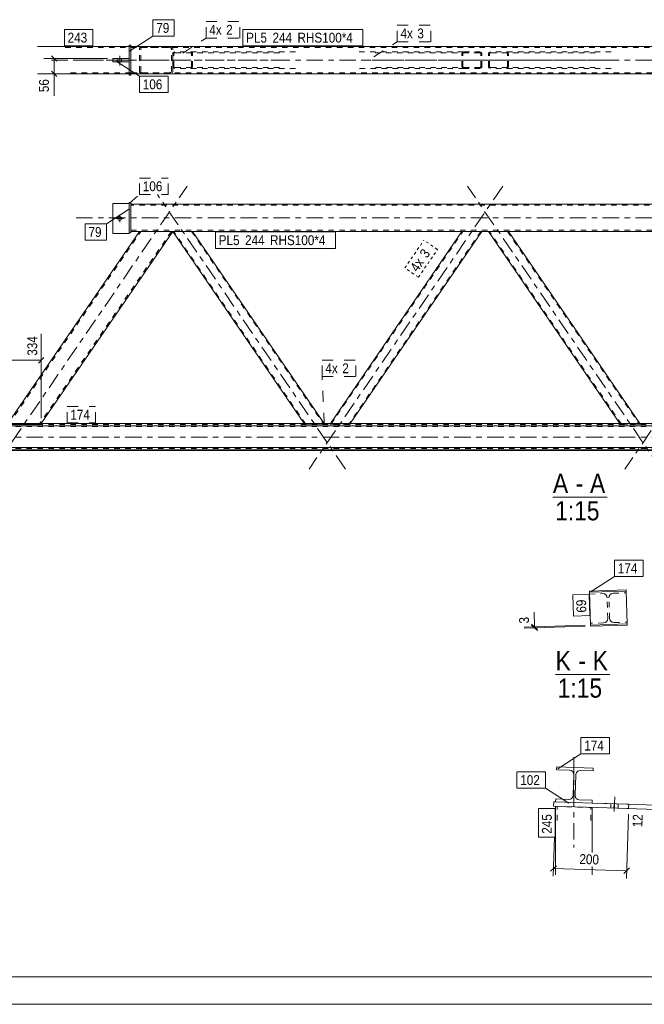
# Model space of a CAD drawing. Header units: millimetres. Extents: x 0 to 914, y 0 to 420.
# Tile 2 of 16: x 122 to 236, y 0 to 180. Entities that reach past the tile are written whole.
import ezdxf

# ---------------------------------------------------------------- set-up
doc = ezdxf.new("R2010")
doc.units = ezdxf.units.MM
for name, pattern in [('XKITLINE00', [0]), ('XKITLINE01', [4, 1, -1, 1, -1]), ('XKITLINE02', [4, 2, -2]), ('XKITLINE03', [6, 3, -1, 1, -1]), ('XKITLINE04', [3, 0.5, -0.5, 0.5, -0.5, 0.5, -0.5])]:
    doc.linetypes.add(name, pattern=pattern)
for name, color, linetype, lineweight in [('Arkusz rysunku', 3, 'Continuous', 0), ('Element', 2, 'Continuous', 0), ('Inny typ obiektu', 7, 'Continuous', 0), ('Wymiar', 4, 'Continuous', 0), ('Znak elementu', 2, 'Continuous', 0), ('Śruba', 3, 'Continuous', 0)]:
    doc.layers.add(name, color=color, linetype=linetype, lineweight=lineweight)
doc.styles.add('ARIAL', font='ARIAL.TTF')

msp = doc.modelspace()

# ---------------------------------------------------------------- linework, layer by layer
at = {"layer": 'Arkusz rysunku', "linetype": 'XKITLINE00', "lineweight": 0}
for p, q in [((5, 5), (909, 5)), ((0, 0), (914, 0))]:
    msp.add_line(p, q, dxfattribs=at)
at = {"layer": 'Element', "linetype": 'XKITLINE00', "lineweight": 0}
for p, q in [((125.56, 174.76), (142.32, 174.76)), ((142.32, 175.01), (142.32, 169.51)), ((142.62, 175.01), (142.32, 175.01)), ((142.62, 169.51), (142.62, 175.01)), ((149.75, 174.76), (142.62, 174.76)), ((617.17, 174.76), (142.62, 174.76)), ((144.66, 174.76), (144.65, 174.76)), ((149.76, 174.76), (149.75, 174.76)), ((139.32, 171.96), (139.32, 172.56)), ((142.32, 172.56), (139.32, 172.56)), ((142.32, 171.96), (139.32, 171.96)), ((125.56, 169.76), (142.32, 169.76)), ((142.32, 169.51), (142.62, 169.51)), ((142.62, 169.76), (617.17, 169.76)), ((139.32, 146.12), (139.32, 140.62)), ((139.32, 146.12), (142.32, 146.12)), ((142.32, 146.26), (142.32, 140.76)), ((142.32, 146.26), (142.62, 146.26)), ((142.62, 140.76), (142.62, 146.26)), ((142.62, 146.01), (617.17, 146.01)), ((120.2, 105.96), (144.18, 141.01)), ((126.25, 105.96), (150.24, 141.01)), ((139.32, 140.62), (142.32, 140.62)), ((142.32, 140.62), (142.32, 140.76)), ((142.32, 140.76), (142.62, 140.76)), ((144.18, 141.01), (142.62, 141.01)), ((144.18, 141.01), (144.21, 141.01)), ((144.21, 141.01), (144.32, 141.01)), ((144.32, 141.01), (144.48, 141.01)), ((144.48, 141.01), (144.66, 141.01)), ((144.66, 141.01), (149.75, 141.01)), ((149.75, 141.01), (149.94, 141.01)), ((149.94, 141.01), (150.09, 141.01)), ((150.09, 141.01), (150.2, 141.01)), ((150.2, 141.01), (150.24, 141.01)), ((609.55, 141.01), (150.23, 141.01)), ((174.22, 105.96), (150.24, 141.01)), ((177.85, 105.96), (153.87, 141.01)), ((202.96, 141.01), (178.98, 105.96)), ((206.59, 141.01), (182.61, 105.96)), ((231.78, 105.96), (207.8, 141.01)), ((235.42, 105.96), (211.44, 141.01)), ((109.58, 105.56), (658.28, 105.56)), ((120.68, 105.96), (125.77, 105.96)), ((120.68, 105.96), (125.77, 105.96)), ((125.77, 105.96), (125.78, 105.96)), ((125.78, 105.96), (658.28, 105.96)), ((109.58, 101.56), (658.28, 101.56)), ((109.58, 101.16), (658.28, 101.16)), ((109.58, 101.01), (658.28, 101.01)), ((232.9, 75.59), (226.24, 75.38)), ((232.9, 75.59), (232.91, 75.39)), ((232.91, 75.39), (226.24, 75.18)), ((226.24, 75.38), (226.24, 75.18)), ((226.24, 75.18), (226.43, 69.19)), ((232.91, 75.39), (233.1, 69.4)), ((226.43, 69.19), (233.1, 69.4)), ((226.43, 69.19), (226.44, 68.99)), ((226.44, 68.99), (233.1, 69.2)), ((233.1, 69.4), (233.1, 69.2)), ((220.23, 42.79), (220.25, 43.32)), ((220.23, 42.79), (220.25, 43.32)), ((220.25, 43.32), (226.91, 43.11)), ((220.25, 43.32), (226.91, 43.11)), ((222.6, 42.71), (220.23, 42.79)), ((222.6, 42.71), (220.23, 42.79)), ((222.6, 42.71), (222.9, 42.64)), ((222.6, 42.71), (222.9, 42.64)), ((223.26, 38.16), (223.37, 41.89)), ((223.26, 38.16), (223.37, 41.89)), ((223.32, 42.2), (223.37, 41.89)), ((223.32, 42.2), (223.37, 41.89)), ((223.59, 38.15), (223.71, 41.88)), ((223.59, 38.15), (223.71, 41.88)), ((223.71, 41.88), (223.78, 42.18)), ((223.71, 41.88), (223.78, 42.18)), ((224.22, 42.6), (224.53, 42.65)), ((224.22, 42.6), (224.53, 42.65)), ((226.9, 42.58), (224.53, 42.65)), ((226.9, 42.58), (224.53, 42.65)), ((226.91, 43.11), (226.9, 42.58)), ((226.91, 43.11), (226.9, 42.58)), ((223.26, 38.16), (223.19, 37.85)), ((223.26, 38.16), (223.19, 37.85)), ((223.64, 37.84), (223.59, 38.15)), ((223.64, 37.84), (223.59, 38.15)), ((219.72, 36.93), (219.69, 36.13)), ((233.35, 35.71), (219.69, 36.13)), ((220.05, 36.92), (219.72, 36.93)), ((220.05, 36.92), (220.07, 37.46)), ((220.05, 36.92), (220.07, 37.46)), ((226.71, 36.71), (220.05, 36.92)), ((226.71, 36.71), (220.05, 36.92)), ((220.05, 36.12), (220.05, 23.63)), ((220.07, 37.46), (222.43, 37.38)), ((220.07, 37.46), (222.43, 37.38)), ((222.74, 37.43), (222.43, 37.38)), ((222.74, 37.43), (222.43, 37.38)), ((224.36, 37.32), (224.06, 37.39)), ((224.36, 37.32), (224.06, 37.39)), ((224.36, 37.32), (226.73, 37.25)), ((224.36, 37.32), (226.73, 37.25)), ((226.73, 37.25), (226.71, 36.71)), ((226.73, 37.25), (226.71, 36.71)), ((233.38, 36.5), (226.71, 36.71)), ((230.71, 36.59), (230.69, 35.79)), ((233.38, 36.5), (233.35, 35.71)), ((226.71, 27.69), (226.71, 35.91)), ((226.71, 23.63), (226.71, 25.17))]:
    msp.add_line(p, q, dxfattribs=at)
at = {"layer": 'Element', "linetype": 'XKITLINE01', "lineweight": 0}
for p, q in [((130.65, 174.56), (149.75, 174.56)), ((142.62, 174.76), (142.32, 174.76)), ((142.62, 174.76), (142.62, 169.76)), ((617.17, 174.56), (142.62, 174.56)), ((144.21, 174.5), (144.18, 174.36)), ((144.18, 170.16), (144.18, 174.36)), ((144.21, 174.52), (144.21, 174.5)), ((144.42, 174.36), (144.44, 174.44)), ((144.42, 170.16), (144.42, 174.36)), ((144.44, 174.44), (144.49, 174.51)), ((144.65, 174.76), (144.47, 174.73)), ((144.49, 174.51), (144.57, 174.55)), ((144.57, 174.55), (144.66, 174.56)), ((149.75, 174.56), (149.84, 174.55)), ((149.94, 174.73), (149.76, 174.76)), ((149.84, 174.55), (149.92, 174.51)), ((149.92, 174.51), (149.97, 174.44)), ((149.97, 174.44), (149.99, 174.36)), ((149.99, 170.16), (149.99, 174.36)), ((150.2, 174.5), (150.2, 174.52)), ((150.23, 174.36), (150.2, 174.5)), ((150.24, 170.16), (150.23, 174.36)), ((142.32, 171.96), (142.32, 172.56)), ((142.32, 172.56), (142.32, 171.96)), ((150.26, 173.58), (150.24, 173.46)), ((150.24, 171.06), (150.24, 173.46)), ((150.34, 173.68), (150.26, 173.58)), ((150.46, 173.74), (150.34, 173.68)), ((150.42, 173.46), (150.43, 173.52)), ((150.42, 171.06), (150.42, 173.46)), ((150.43, 173.52), (150.47, 173.57)), ((150.6, 173.76), (150.46, 173.74)), ((150.47, 173.57), (150.53, 173.6)), ((150.53, 173.6), (150.6, 173.61)), ((172.6, 173.76), (150.6, 173.76)), ((169.7, 173.61), (150.6, 173.61)), ((153.65, 173.74), (153.51, 173.76)), ((153.51, 173.61), (153.58, 173.6)), ((153.58, 173.6), (153.64, 173.57)), ((153.64, 173.57), (153.68, 173.52)), ((153.76, 173.68), (153.65, 173.74)), ((153.68, 173.52), (153.69, 173.46)), ((153.69, 171.06), (153.69, 173.46)), ((153.84, 173.58), (153.76, 173.68)), ((153.87, 173.46), (153.84, 173.58)), ((153.87, 171.06), (153.87, 173.46)), ((184.22, 173.76), (203.32, 173.76)), ((187.13, 173.61), (206.23, 173.61)), ((202.98, 173.58), (202.96, 173.46)), ((202.96, 171.06), (202.96, 173.46)), ((203.06, 173.68), (202.98, 173.58)), ((203.18, 173.74), (203.06, 173.68)), ((203.14, 173.46), (203.15, 173.52)), ((203.14, 171.06), (203.14, 173.46)), ((203.15, 173.52), (203.19, 173.57)), ((203.32, 173.76), (203.18, 173.74)), ((203.19, 173.57), (203.25, 173.6)), ((203.25, 173.6), (203.32, 173.61)), ((203.32, 173.76), (206.23, 173.76)), ((206.23, 173.61), (203.32, 173.61)), ((206.37, 173.74), (206.23, 173.76)), ((206.23, 173.61), (206.3, 173.6)), ((206.3, 173.6), (206.36, 173.57)), ((206.36, 173.57), (206.4, 173.52)), ((206.49, 173.68), (206.37, 173.74)), ((206.4, 173.52), (206.41, 173.46)), ((206.41, 171.06), (206.41, 173.46)), ((206.56, 173.58), (206.49, 173.68)), ((206.59, 173.46), (206.56, 173.58)), ((206.59, 171.06), (206.59, 173.46)), ((207.83, 173.58), (207.8, 173.46)), ((207.8, 171.06), (207.8, 173.46)), ((207.91, 173.68), (207.83, 173.58)), ((208.03, 173.74), (207.91, 173.68)), ((207.98, 173.46), (208, 173.52)), ((207.98, 171.06), (207.98, 173.46)), ((208, 173.52), (208.04, 173.57)), ((208.17, 173.76), (208.03, 173.74)), ((208.04, 173.57), (208.1, 173.6)), ((208.1, 173.6), (208.17, 173.61)), ((230.17, 173.76), (208.17, 173.76)), ((227.26, 173.61), (208.17, 173.61)), ((211.21, 173.74), (211.07, 173.76)), ((211.07, 173.61), (211.14, 173.6)), ((211.14, 173.6), (211.2, 173.57)), ((211.2, 173.57), (211.24, 173.52)), ((211.33, 173.68), (211.21, 173.74)), ((211.24, 173.52), (211.26, 173.46)), ((211.25, 171.06), (211.26, 173.46)), ((211.41, 173.58), (211.33, 173.68)), ((211.44, 173.46), (211.41, 173.58)), ((211.44, 171.06), (211.44, 173.46)), ((150.24, 171.06), (150.26, 170.95)), ((150.26, 170.95), (150.34, 170.85)), ((150.34, 170.85), (150.46, 170.79)), ((150.43, 171.01), (150.42, 171.06)), ((150.47, 170.96), (150.43, 171.01)), ((150.46, 170.79), (150.6, 170.76)), ((150.53, 170.93), (150.47, 170.96)), ((150.6, 170.91), (150.53, 170.93)), ((169.7, 170.91), (150.6, 170.91)), ((172.6, 170.76), (150.6, 170.76)), ((153.58, 170.93), (153.51, 170.91)), ((153.51, 170.76), (153.65, 170.79)), ((153.64, 170.96), (153.58, 170.93)), ((153.67, 171.01), (153.64, 170.96)), ((153.65, 170.79), (153.76, 170.85)), ((153.69, 171.06), (153.67, 171.01)), ((153.76, 170.85), (153.84, 170.95)), ((153.84, 170.95), (153.87, 171.06)), ((203.32, 170.76), (184.22, 170.76)), ((206.23, 170.91), (187.13, 170.91)), ((202.96, 171.06), (202.99, 170.95)), ((202.99, 170.95), (203.06, 170.85)), ((203.06, 170.85), (203.18, 170.79)), ((203.15, 171.01), (203.14, 171.06)), ((203.19, 170.96), (203.15, 171.01)), ((203.18, 170.79), (203.32, 170.76)), ((203.25, 170.93), (203.19, 170.96)), ((203.32, 170.91), (203.25, 170.93)), ((203.32, 170.91), (206.23, 170.91)), ((206.23, 170.76), (203.32, 170.76)), ((206.3, 170.93), (206.23, 170.91)), ((206.23, 170.76), (206.37, 170.79)), ((206.36, 170.96), (206.3, 170.93)), ((206.4, 171.01), (206.36, 170.96)), ((206.37, 170.79), (206.49, 170.85)), ((206.41, 171.06), (206.4, 171.01)), ((206.49, 170.85), (206.57, 170.95)), ((206.57, 170.95), (206.59, 171.06)), ((207.8, 171.06), (207.83, 170.95)), ((207.83, 170.95), (207.91, 170.85)), ((207.91, 170.85), (208.03, 170.79)), ((208, 171.01), (207.98, 171.06)), ((208.04, 170.96), (208, 171.01)), ((208.03, 170.79), (208.16, 170.76)), ((208.1, 170.93), (208.04, 170.96)), ((208.16, 170.91), (208.1, 170.93)), ((227.26, 170.91), (208.16, 170.91)), ((230.17, 170.76), (208.16, 170.76)), ((211.14, 170.93), (211.07, 170.91)), ((211.07, 170.76), (211.21, 170.79)), ((211.2, 170.96), (211.14, 170.93)), ((211.24, 171.01), (211.2, 170.96)), ((211.21, 170.79), (211.33, 170.85)), ((211.25, 171.06), (211.24, 171.01)), ((211.33, 170.85), (211.41, 170.95)), ((211.41, 170.95), (211.44, 171.06)), ((142.62, 169.96), (130.65, 169.96)), ((142.32, 169.76), (142.62, 169.76)), ((149.75, 169.96), (142.62, 169.96)), ((142.62, 169.96), (617.17, 169.96)), ((149.75, 169.76), (142.62, 169.76)), ((144.18, 170.16), (144.18, 170.16)), ((144.18, 170.16), (144.21, 170.01)), ((144.44, 170.09), (144.42, 170.16)), ((144.49, 170.02), (144.44, 170.09)), ((144.48, 169.79), (144.66, 169.76)), ((144.57, 169.98), (144.49, 170.02)), ((144.66, 169.96), (144.57, 169.98)), ((149.84, 169.98), (149.75, 169.96)), ((149.75, 169.76), (149.92, 169.79)), ((149.92, 170.02), (149.84, 169.98)), ((149.97, 170.09), (149.92, 170.02)), ((149.92, 169.79), (149.94, 169.79)), ((149.99, 170.16), (149.97, 170.09)), ((150.2, 170.01), (150.23, 170.16)), ((150.23, 170.16), (150.24, 170.16)), ((142.32, 146.12), (142.32, 140.76)), ((142.62, 141.01), (142.62, 146.01)), ((617.17, 145.81), (142.62, 145.81)), ((120.34, 105.82), (144.42, 141)), ((149.99, 141), (125.91, 105.82)), ((142.62, 141.21), (617.17, 141.21)), ((144.18, 141.01), (144.18, 141)), ((150.23, 141.01), (144.18, 141.01)), ((144.21, 141), (144.18, 141)), ((144.32, 141), (144.21, 141)), ((144.47, 141), (144.32, 141)), ((144.42, 141), (144.42, 141.01)), ((144.44, 141.01), (144.42, 141.01)), ((144.42, 141), (144.44, 141)), ((144.49, 141.01), (144.44, 141.01)), ((144.44, 141), (144.49, 141)), ((144.66, 141), (144.47, 141)), ((144.57, 141.01), (144.49, 141.01)), ((144.49, 141), (144.57, 141)), ((149.84, 141.01), (144.57, 141.01)), ((149.84, 141), (144.57, 141)), ((144.66, 141), (149.75, 141)), ((149.94, 141), (149.75, 141)), ((149.92, 141.01), (149.84, 141.01)), ((149.84, 141), (149.92, 141)), ((149.97, 141.01), (149.92, 141.01)), ((149.92, 141), (149.97, 141)), ((150.09, 141), (149.94, 141)), ((149.99, 141.01), (149.97, 141.01)), ((149.97, 141), (149.99, 141)), ((149.99, 141.01), (149.99, 141)), ((150.2, 141), (150.09, 141)), ((150.23, 141), (150.2, 141)), ((150.23, 141), (150.24, 141.01)), ((150.24, 141.01), (150.26, 141.01)), ((150.26, 141), (150.24, 141)), ((150.26, 141.01), (150.34, 141.01)), ((150.34, 141), (150.26, 141)), ((150.34, 141.01), (150.46, 141.01)), ((150.46, 141), (150.34, 141)), ((174.48, 105.85), (150.42, 141.01)), ((150.43, 141.01), (150.42, 141.01)), ((150.42, 141), (150.43, 141)), ((150.47, 141.01), (150.43, 141.01)), ((150.43, 141), (150.47, 141)), ((150.46, 141.01), (150.6, 141.01)), ((150.6, 141), (150.46, 141)), ((150.53, 141.01), (150.47, 141.01)), ((150.47, 141), (150.53, 141)), ((153.58, 141.01), (150.53, 141.01)), ((153.58, 141), (150.53, 141)), ((150.6, 141.01), (153.51, 141.01)), ((150.6, 141), (153.51, 141)), ((153.51, 141.01), (153.65, 141.01)), ((153.65, 141), (153.51, 141)), ((153.64, 141.01), (153.58, 141.01)), ((153.58, 141), (153.64, 141)), ((153.67, 141.01), (153.64, 141.01)), ((153.64, 141), (153.68, 141)), ((153.65, 141.01), (153.76, 141.01)), ((153.76, 141), (153.65, 141)), ((153.69, 141.01), (153.67, 141.01)), ((153.68, 141), (153.69, 141)), ((153.69, 141.01), (153.69, 141)), ((153.69, 141), (177.75, 105.85)), ((153.76, 141.01), (153.84, 141.01)), ((153.84, 141), (153.76, 141)), ((153.84, 141.01), (153.87, 141.01)), ((153.87, 141), (153.84, 141)), ((153.87, 141), (153.87, 141.01)), ((179.08, 105.85), (203.14, 141)), ((206.41, 141), (182.35, 105.85)), ((202.96, 141), (202.96, 141.01)), ((202.96, 141.01), (202.99, 141.01)), ((202.98, 141), (202.96, 141)), ((203.06, 141), (202.98, 141)), ((202.99, 141.01), (203.06, 141.01)), ((203.06, 141.01), (203.18, 141.01)), ((203.18, 141), (203.06, 141)), ((203.14, 141), (203.14, 141.01)), ((203.15, 141.01), (203.14, 141.01)), ((203.14, 141), (203.15, 141)), ((203.19, 141.01), (203.15, 141.01)), ((203.15, 141), (203.19, 141)), ((203.18, 141.01), (203.32, 141.01)), ((203.32, 141), (203.18, 141)), ((203.25, 141.01), (203.19, 141.01)), ((203.19, 141), (203.25, 141)), ((206.3, 141.01), (203.25, 141.01)), ((206.3, 141), (203.25, 141)), ((203.32, 141.01), (206.23, 141.01)), ((203.32, 141), (206.23, 141)), ((206.23, 141.01), (206.37, 141.01)), ((206.37, 141), (206.23, 141)), ((206.36, 141.01), (206.3, 141.01)), ((206.3, 141), (206.36, 141)), ((206.4, 141.01), (206.36, 141.01)), ((206.36, 141), (206.4, 141)), ((206.37, 141.01), (206.49, 141.01)), ((206.49, 141), (206.37, 141)), ((206.41, 141.01), (206.4, 141.01)), ((206.4, 141), (206.41, 141)), ((206.41, 141.01), (206.41, 141)), ((206.49, 141.01), (206.57, 141.01)), ((206.56, 141), (206.49, 141)), ((206.59, 141), (206.56, 141)), ((206.57, 141.01), (206.59, 141.01)), ((206.59, 141), (206.59, 141.01)), ((207.8, 141.01), (207.83, 141.01)), ((207.83, 141), (207.8, 141)), ((207.83, 141.01), (207.91, 141.01)), ((207.91, 141), (207.83, 141)), ((207.91, 141.01), (208.03, 141.01)), ((208.03, 141), (207.91, 141)), ((232.04, 105.85), (207.98, 141.01)), ((208, 141.01), (207.98, 141.01)), ((207.98, 141), (208, 141)), ((208.04, 141.01), (208, 141.01)), ((208, 141), (208.04, 141)), ((208.03, 141.01), (208.16, 141.01)), ((208.17, 141), (208.03, 141)), ((208.1, 141.01), (208.04, 141.01)), ((208.04, 141), (208.1, 141)), ((211.14, 141.01), (208.1, 141.01)), ((211.14, 141), (208.1, 141)), ((208.16, 141.01), (211.07, 141.01)), ((208.17, 141), (211.07, 141)), ((211.07, 141.01), (211.21, 141.01)), ((211.21, 141), (211.07, 141)), ((211.2, 141.01), (211.14, 141.01)), ((211.14, 141), (211.2, 141)), ((211.24, 141.01), (211.2, 141.01)), ((211.2, 141), (211.24, 141)), ((211.21, 141.01), (211.33, 141.01)), ((211.33, 141), (211.21, 141)), ((211.25, 141.01), (211.24, 141.01)), ((211.24, 141), (211.26, 141)), ((211.25, 141.01), (211.26, 141)), ((211.26, 141), (235.32, 105.85)), ((211.33, 141.01), (211.41, 141.01)), ((211.41, 141), (211.33, 141)), ((211.41, 141.01), (211.44, 141.01)), ((211.44, 141), (211.41, 141)), ((211.44, 141), (211.44, 141.01)), ((109.58, 105.81), (658.28, 105.81)), ((109.58, 105.46), (658.28, 105.46)), ((109.58, 105.41), (658.28, 105.41)), ((120.57, 105.8), (125.66, 105.8)), ((120.58, 105.81), (125.67, 105.81)), ((120.68, 105.96), (125.77, 105.96)), ((125.66, 105.8), (125.85, 105.81)), ((125.76, 105.81), (125.67, 105.81)), ((125.84, 105.81), (125.76, 105.81)), ((125.77, 105.96), (125.86, 105.96)), ((125.77, 105.96), (125.78, 105.96)), ((125.78, 105.96), (125.95, 105.96)), ((125.89, 105.81), (125.84, 105.81)), ((125.85, 105.81), (126.01, 105.81)), ((125.86, 105.96), (125.94, 105.95)), ((125.91, 105.82), (125.89, 105.81)), ((125.91, 105.82), (126, 105.95)), ((125.94, 105.95), (125.99, 105.95)), ((126.11, 105.96), (125.95, 105.96)), ((125.99, 105.95), (126, 105.95)), ((126.01, 105.81), (126.11, 105.81)), ((126.21, 105.95), (126.11, 105.96)), ((126.11, 105.81), (126.15, 105.82)), ((126.15, 105.82), (126.25, 105.95)), ((126.25, 105.95), (126.21, 105.95)), ((126.25, 105.95), (126.25, 105.96)), ((174.3, 105.85), (174.22, 105.96)), ((174.27, 105.92), (174.24, 105.92)), ((174.35, 105.93), (174.27, 105.92)), ((174.3, 105.85), (174.33, 105.84)), ((174.33, 105.84), (174.41, 105.84)), ((174.46, 105.93), (174.35, 105.93)), ((174.41, 105.84), (174.53, 105.84)), ((174.43, 105.92), (174.44, 105.92)), ((174.44, 105.92), (174.48, 105.92)), ((174.6, 105.93), (174.46, 105.93)), ((174.48, 105.92), (174.54, 105.93)), ((174.49, 105.84), (174.48, 105.85)), ((174.53, 105.84), (174.49, 105.84)), ((174.59, 105.84), (174.53, 105.84)), ((174.53, 105.84), (174.67, 105.84)), ((174.54, 105.93), (174.61, 105.93)), ((174.66, 105.84), (174.59, 105.84)), ((174.6, 105.93), (177.51, 105.93)), ((174.61, 105.93), (177.51, 105.93)), ((174.66, 105.84), (177.57, 105.84)), ((174.67, 105.84), (177.57, 105.84)), ((177.51, 105.93), (177.58, 105.93)), ((177.65, 105.93), (177.51, 105.93)), ((177.64, 105.84), (177.57, 105.84)), ((177.57, 105.84), (177.71, 105.84)), ((177.58, 105.93), (177.64, 105.92)), ((177.64, 105.92), (177.68, 105.92)), ((177.7, 105.84), (177.64, 105.84)), ((177.77, 105.93), (177.65, 105.93)), ((177.68, 105.92), (177.7, 105.92)), ((177.74, 105.84), (177.7, 105.84)), ((177.71, 105.84), (177.83, 105.84)), ((177.75, 105.85), (177.74, 105.84)), ((177.85, 105.92), (177.77, 105.93)), ((177.83, 105.84), (177.91, 105.84)), ((177.93, 105.85), (177.85, 105.96)), ((177.88, 105.92), (177.85, 105.92)), ((177.91, 105.84), (177.93, 105.85)), ((178.9, 105.85), (178.95, 105.92)), ((178.9, 105.85), (178.92, 105.84)), ((178.92, 105.84), (179, 105.84)), ((178.98, 105.96), (178.95, 105.92)), ((178.98, 105.92), (178.95, 105.92)), ((179.06, 105.93), (178.98, 105.92)), ((179, 105.84), (179.11, 105.84)), ((179.18, 105.93), (179.06, 105.93)), ((179.08, 105.85), (179.13, 105.92)), ((179.09, 105.84), (179.08, 105.85)), ((179.13, 105.84), (179.09, 105.84)), ((179.11, 105.84), (179.25, 105.84)), ((179.13, 105.92), (179.14, 105.92)), ((179.19, 105.84), (179.13, 105.84)), ((179.14, 105.92), (179.19, 105.92)), ((179.32, 105.93), (179.18, 105.93)), ((179.19, 105.92), (179.24, 105.93)), ((179.26, 105.84), (179.19, 105.84)), ((179.24, 105.93), (179.31, 105.93)), ((179.25, 105.84), (182.16, 105.84)), ((179.26, 105.84), (182.16, 105.84)), ((179.31, 105.93), (182.22, 105.93)), ((179.32, 105.93), (182.23, 105.93)), ((182.23, 105.84), (182.16, 105.84)), ((182.16, 105.84), (182.3, 105.84)), ((182.22, 105.93), (182.29, 105.93)), ((182.36, 105.93), (182.23, 105.93)), ((182.29, 105.84), (182.23, 105.84)), ((182.29, 105.93), (182.35, 105.92)), ((182.33, 105.84), (182.29, 105.84)), ((182.3, 105.84), (182.42, 105.84)), ((182.35, 105.85), (182.33, 105.84)), ((182.35, 105.85), (182.4, 105.92)), ((182.35, 105.92), (182.39, 105.92)), ((182.48, 105.93), (182.36, 105.93)), ((182.39, 105.92), (182.4, 105.92)), ((182.42, 105.84), (182.5, 105.84)), ((182.56, 105.92), (182.48, 105.93)), ((182.5, 105.84), (182.53, 105.85)), ((182.58, 105.92), (182.53, 105.85)), ((182.58, 105.92), (182.56, 105.92)), ((182.61, 105.96), (182.58, 105.92)), ((231.86, 105.85), (231.78, 105.96)), ((231.84, 105.92), (231.81, 105.92)), ((231.91, 105.93), (231.84, 105.92)), ((231.86, 105.85), (231.89, 105.84)), ((231.89, 105.84), (231.97, 105.84)), ((232.03, 105.93), (231.91, 105.93)), ((231.97, 105.84), (232.09, 105.84)), ((231.99, 105.92), (232.01, 105.92)), ((232.01, 105.92), (232.04, 105.92)), ((232.17, 105.93), (232.03, 105.93)), ((232.04, 105.92), (232.1, 105.93)), ((232.06, 105.84), (232.04, 105.85)), ((232.1, 105.84), (232.06, 105.84)), ((232.09, 105.84), (232.23, 105.84)), ((232.1, 105.93), (232.17, 105.93)), ((232.16, 105.84), (232.1, 105.84)), ((232.23, 105.84), (232.16, 105.84)), ((232.17, 105.93), (235.08, 105.93)), ((232.17, 105.93), (235.08, 105.93)), ((232.23, 105.84), (235.14, 105.84)), ((232.23, 105.84), (235.14, 105.84)), ((235.08, 105.93), (235.15, 105.93)), ((235.22, 105.93), (235.08, 105.93)), ((235.21, 105.84), (235.14, 105.84)), ((235.14, 105.84), (235.28, 105.84)), ((235.15, 105.93), (235.21, 105.92)), ((235.21, 105.92), (235.25, 105.92)), ((235.27, 105.84), (235.21, 105.84)), ((235.33, 105.93), (235.22, 105.93)), ((235.25, 105.92), (235.26, 105.92)), ((235.3, 105.84), (235.27, 105.84)), ((235.28, 105.84), (235.4, 105.84)), ((235.32, 105.85), (235.3, 105.84)), ((235.42, 105.92), (235.33, 105.93)), ((235.4, 105.84), (235.47, 105.84)), ((235.5, 105.85), (235.42, 105.96)), ((235.45, 105.92), (235.42, 105.92)), ((235.47, 105.84), (235.5, 105.85)), ((109.58, 101.51), (658.28, 101.51)), ((109.58, 101.41), (658.28, 101.41)), ((226.24, 75.18), (226.25, 74.85)), ((226.25, 74.85), (228.62, 74.93)), ((228.62, 74.93), (228.93, 74.87)), ((229.37, 74.46), (229.44, 74.15)), ((229.56, 70.42), (229.44, 74.15)), ((229.78, 74.16), (229.83, 74.47)), ((229.89, 70.43), (229.78, 74.16)), ((230.25, 74.92), (230.55, 74.99)), ((230.55, 74.99), (232.92, 75.06)), ((232.91, 75.39), (232.92, 75.06)), ((229.56, 70.42), (229.51, 70.11)), ((229.96, 70.13), (229.89, 70.43)), ((228.79, 69.6), (226.42, 69.52)), ((226.42, 69.52), (226.43, 69.19)), ((229.09, 69.67), (228.79, 69.6)), ((230.72, 69.66), (230.41, 69.71)), ((230.72, 69.66), (233.08, 69.73)), ((233.08, 69.73), (233.1, 69.4)), ((219.69, 36.13), (230.69, 35.79)), ((230.71, 36.59), (220.05, 36.92)), ((220.05, 36.12), (226.71, 35.91)), ((220.31, 33.55), (220.31, 36.12)), ((226.45, 33.55), (226.45, 35.92))]:
    msp.add_line(p, q, dxfattribs=at)
at = {"layer": 'Element', "linetype": 'XKITLINE03', "lineweight": 0}
for p, q in [((128.11, 172.26), (152.85, 172.26)), ((132.62, 172.26), (627.17, 172.26)), ((171.15, 172.26), (146.41, 172.26)), ((210.42, 172.26), (185.68, 172.26)), ((228.72, 172.26), (203.97, 172.26)), ((117.52, 97.63), (152.85, 149.26)), ((210.42, 149.26), (175.09, 97.63)), ((239.3, 97.63), (203.97, 149.26)), ((267.99, 149.26), (232.66, 97.63)), ((181.74, 97.63), (147.44, 147.75)), ((132.62, 143.51), (627.17, 143.51)), ((99.58, 103.49), (668.28, 103.49)), ((229.67, 72.29), (229.67, 72.29)), ((223.38, 45.07), (223.38, 28.59)), ((223.48, 40.02), (223.48, 40.02))]:
    msp.add_line(p, q, dxfattribs=at)
at = {"layer": 'Element', "linetype": 'XKITLINE01', "lineweight": 0}
for centre, radius, start, end in [((149.8, 174.3), 0.452, 28.345, 72.5999), ((144.61, 170.23), 0.452, 208.345, 252.5999), ((228.64, 74.13), 0.8, 24.2982, 69.2982), ((230.58, 74.19), 0.8, 114.2982, 159.2982), ((228.76, 70.39), 0.8, 294.2982, 339.2982), ((230.69, 70.46), 0.8, 204.2982, 249.2982)]:
    msp.add_arc(centre, radius, start, end, dxfattribs=at)
at = {"layer": 'Element', "linetype": 'XKITLINE00', "lineweight": 0}
for centre, start, end in [((222.57, 41.91), 20.7018, 65.7018), ((222.57, 41.91), 20.7018, 65.7018), ((224.51, 41.85), 110.7018, 155.7018), ((224.51, 41.85), 110.7018, 155.7018), ((222.46, 38.18), 290.7018, 335.7018), ((222.46, 38.18), 290.7018, 335.7018), ((224.39, 38.12), 200.7018, 245.7018), ((224.39, 38.12), 200.7018, 245.7018)]:
    msp.add_arc(centre, 0.8, start, end, dxfattribs=at)
at = {"layer": 'Inny typ obiektu', "linetype": 'XKITLINE00', "lineweight": 0}
for p, q in [((219.56, 92.54), (229.44, 92.54)), ((220.04, 60.2), (229.92, 60.2))]:
    msp.add_line(p, q, dxfattribs=at)
at = {"layer": 'Wymiar', "linetype": 'XKITLINE00', "lineweight": 0}
for p, q in [((138.32, 172.56), (126.76, 172.56)), ((128.11, 173.07), (129.13, 172.05)), ((128.62, 169.76), (128.62, 172.56)), ((141.62, 169.76), (126.76, 169.76)), ((128.11, 170.27), (129.13, 169.25)), ((128.62, 169.76), (128.62, 165.74)), ((128.62, 169.76), (128.62, 165.74)), ((126.25, 106.96), (126.25, 122.33)), ((120.98, 117.51), (126.25, 117.51)), ((126.76, 118.01), (125.74, 117)), ((216.19, 68.87), (216.11, 71.55)), ((216.19, 68.87), (216.11, 71.55)), ((225.43, 69.16), (214.33, 68.81)), ((225.44, 68.96), (214.34, 68.61)), ((215.67, 69.36), (216.72, 68.37)), ((215.67, 69.16), (216.72, 68.17)), ((216.2, 68.67), (216.19, 68.87)), ((227.71, 36.68), (238.39, 36.35)), ((220.02, 35.92), (219.95, 33.69)), ((227.71, 35.88), (238.37, 35.55)), ((233.32, 34.71), (232.95, 22.93)), ((219.85, 30.52), (219.62, 23.35)), ((220.19, 25.28), (219.14, 24.3)), ((219.67, 24.79), (233, 24.37)), ((233.52, 24.87), (232.47, 23.88))]:
    msp.add_line(p, q, dxfattribs=at)
at = {"layer": 'Znak elementu', "linetype": 'XKITLINE00', "lineweight": 0}
for p, q in [((146.64, 179.64), (150.51, 179.64)), ((146.64, 176.64), (146.64, 179.64)), ((150.51, 176.64), (150.51, 179.64)), ((130.48, 177.86), (135.68, 177.86)), ((130.48, 174.86), (130.48, 177.86)), ((135.68, 174.86), (135.68, 177.86)), ((163.02, 177.86), (184.92, 177.86)), ((163.02, 174.86), (163.02, 177.86)), ((184.92, 174.86), (184.92, 177.86)), ((142.39, 173.9), (146.64, 176.64)), ((146.64, 176.64), (150.51, 176.64)), ((130.48, 174.86), (135.68, 174.86)), ((163.02, 174.86), (184.92, 174.86)), ((139.93, 172.09), (144.18, 169.35)), ((144.18, 169.35), (149.38, 169.35)), ((144.18, 166.35), (144.18, 169.35)), ((149.38, 166.35), (149.38, 169.35)), ((144.18, 166.35), (149.38, 166.35)), ((142.39, 145.14), (138.15, 142.4)), ((134.28, 142.4), (138.15, 142.4)), ((134.28, 139.4), (134.28, 142.4)), ((138.15, 139.4), (138.15, 142.4)), ((158.02, 140.91), (179.92, 140.91)), ((158.02, 137.91), (158.02, 140.91)), ((179.92, 137.91), (179.92, 140.91)), ((134.28, 139.4), (138.15, 139.4)), ((158.02, 137.91), (179.92, 137.91)), ((230.79, 81.04), (236, 81.04)), ((230.79, 78.04), (230.79, 81.04)), ((236, 78.04), (236, 81.04)), ((226.55, 75.29), (230.79, 78.04)), ((230.79, 78.04), (236, 78.04)), ((223.16, 74.69), (226.16, 74.78)), ((223.16, 74.69), (223.28, 70.82)), ((226.16, 74.78), (226.28, 70.91)), ((223.28, 70.82), (226.28, 70.91)), ((224.67, 48.7), (229.88, 48.7)), ((224.67, 45.7), (224.67, 48.7)), ((229.88, 45.7), (229.88, 48.7)), ((220.43, 42.95), (224.67, 45.7)), ((224.67, 45.7), (229.88, 45.7)), ((213, 42.41), (218.21, 42.41)), ((213, 39.41), (213, 42.41)), ((218.21, 39.41), (218.21, 42.41)), ((213, 39.41), (218.21, 39.41)), ((222.45, 36.67), (218.21, 39.41)), ((216.95, 30.52), (216.95, 35.72)), ((219.95, 35.72), (216.95, 35.72)), ((219.95, 30.52), (219.95, 35.72)), ((219.95, 30.52), (216.95, 30.52))]:
    msp.add_line(p, q, dxfattribs=at)
at = {"layer": 'Znak elementu', "linetype": 'XKITLINE02', "lineweight": 0}
for p, q in [((156.31, 179.29), (162.46, 179.29)), ((156.31, 176.29), (156.31, 179.29)), ((162.46, 176.29), (162.46, 179.29)), ((191.16, 178.63), (197.31, 178.63)), ((191.16, 175.63), (191.16, 178.63)), ((197.31, 175.63), (197.31, 178.63)), ((152.07, 173.55), (156.31, 176.29)), ((156.31, 176.29), (162.46, 176.29)), ((186.92, 172.89), (191.16, 175.63)), ((191.16, 175.63), (197.31, 175.63)), ((144.18, 150.75), (149.38, 150.75)), ((144.18, 147.75), (144.18, 150.75)), ((149.38, 147.75), (149.38, 150.75)), ((142.32, 146.12), (144.18, 147.75)), ((144.18, 147.75), (149.38, 147.75)), ((177.48, 117.54), (183.63, 117.54)), ((177.48, 114.54), (177.48, 117.54)), ((183.63, 114.54), (183.63, 117.54)), ((177.48, 114.54), (183.63, 114.54)), ((177.87, 105.93), (177.48, 114.54)), ((130.98, 109.06), (136.18, 109.06)), ((130.98, 106.06), (130.98, 109.06)), ((136.18, 106.06), (136.18, 109.06)), ((130.98, 106.06), (136.18, 106.06))]:
    msp.add_line(p, q, dxfattribs=at)
at = {"layer": 'Znak elementu', "linetype": 'XKITLINE04', "lineweight": 0}
for p, q in [((192.56, 134.34), (196.03, 139.41)), ((198.51, 137.72), (196.03, 139.41)), ((195.03, 132.64), (198.51, 137.72)), ((195.03, 132.64), (192.56, 134.34))]:
    msp.add_line(p, q, dxfattribs=at)
at = {"layer": 'Śruba', "linetype": 'XKITLINE00', "lineweight": 0}
for p, q in [((140.22, 172.56), (140.22, 171.96)), ((140.57, 173.06), (140.57, 171.31)), ((140.92, 172.56), (140.92, 171.96)), ((140.57, 144.07), (140.57, 142.67)), ((139.87, 143.37), (141.27, 143.37)), ((230.84, 37.85), (230.75, 35.19)), ((230.14, 36.61), (230.11, 35.81)), ((231.46, 36.57), (231.43, 35.77))]:
    msp.add_line(p, q, dxfattribs=at)
msp.add_circle((140.57, 143.37), 0.35, dxfattribs=at)

# ---------------------------------------------------------------- texts
at = {"layer": 'Inny typ obiektu', "style": 'ARIAL', "width": 0.85}
for s, p in [('A', (219.56, 93.29)), ('A', (226.32, 93.29)), ('-', (223.72, 93.29)), ('1:15', (219.96, 88.29)), ('K', (220.04, 60.95)), ('K', (226.8, 60.95)), ('-', (224.2, 60.95)), ('1:15', (220.43, 55.95))]:
    msp.add_text(s, height=3.5, dxfattribs=at).set_placement(p)
at = {"layer": 'Wymiar', "style": 'ARIAL', "width": 0.85}
for s, rotation, p in [('56', 90.0002, (127.66, 166.42)), ('334', 90.0002, (125.53, 118.33)), ('3', 91.7993, (215.21, 69.51)), ('12', 88.2011, (235.86, 32.28)), ('200', -1.7991, (224.36, 25.61))]:
    msp.add_text(s, height=1.8, rotation=rotation, dxfattribs=at).set_placement(p)
at = {"layer": 'Znak elementu', "style": 'ARIAL', "width": 0.85}
for s, p in [('79', (147.24, 177.24)), ('4x', (156.91, 176.89)), ('2', (159.98, 176.89)), ('4x', (191.76, 176.23)), ('3', (194.84, 176.23)), ('243', (131.08, 175.46)), ('PL5', (163.62, 175.46)), ('244', (168.43, 175.46)), ('RHS100*4', (172.98, 175.46)), ('106', (144.78, 166.95)), ('106', (144.78, 148.35)), ('79', (134.88, 140)), ('PL5', (158.62, 138.51)), ('244', (163.43, 138.51)), ('RHS100*4', (167.98, 138.51)), ('4x', (178.08, 115.14)), ('2', (181.15, 115.14)), ('174', (131.58, 106.66)), ('174', (231.39, 78.64)), ('174', (225.27, 46.3)), ('102', (213.6, 40.01))]:
    msp.add_text(s, height=1.8, dxfattribs=at).set_placement(p)
for s, rotation, p in [('3', 55.617, (196.61, 136.02)), ('4x', 55.617, (194.88, 133.48)), ('69', 91.7993, (225.66, 71.49)), ('245', 90.0002, (219.35, 31.12))]:
    msp.add_text(s, height=1.8, rotation=rotation, dxfattribs=at).set_placement(p)

doc.saveas('drawing.dxf')
